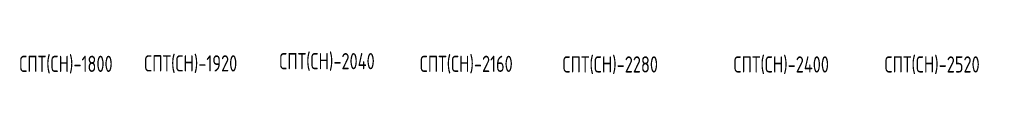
# Model space of a CAD drawing. Header units: millimetres. Extents: x -2 to 2565, y -5169 to 295.
# Tile 6 of 11: x 4 to 1216, y -2054 to -2022. Entities that reach past the tile are written whole.
import ezdxf

# ---------------------------------------------------------------- set-up
doc = ezdxf.new("R2010")
doc.units = ezdxf.units.MM
doc.styles.add('SLDTEXTSTYLE0', font='TXT', dxfattribs={"width": 0.7, "bigfont": 'bigfont'})

msp = doc.modelspace()

# ---------------------------------------------------------------- texts
at = {"color": 7, "linetype": 'Continuous', "lineweight": 0, "char_height": 20, "attachment_point": 1, "style": 'SLDTEXTSTYLE0'}
for s, insert in [('\\M+18452\\M+18450\\M+18453(\\M+18452\\M+1844E)-2040', (323.5, -2024.8)), ('\\M+18452\\M+18450\\M+18453(\\M+18452\\M+1844E)-1800', (3.5, -2028.1)), ('\\M+18452\\M+18450\\M+18453(\\M+18452\\M+1844E)-1920', (157.2, -2027.5)), ('\\M+18452\\M+18450\\M+18453(\\M+18452\\M+1844E)-2160', (496.5, -2028.1)), ('\\M+18452\\M+18450\\M+18453(\\M+18452\\M+1844E)-2280', (672.2, -2028.8)), ('\\M+18452\\M+18450\\M+18453(\\M+18452\\M+1844E)-2400', (882.7, -2028.8)), ('\\M+18452\\M+18450\\M+18453(\\M+18452\\M+1844E)-2520', (1068.6, -2028.8))]:
    msp.add_mtext(s, dxfattribs=dict(at, insert=insert))

doc.saveas('drawing.dxf')
